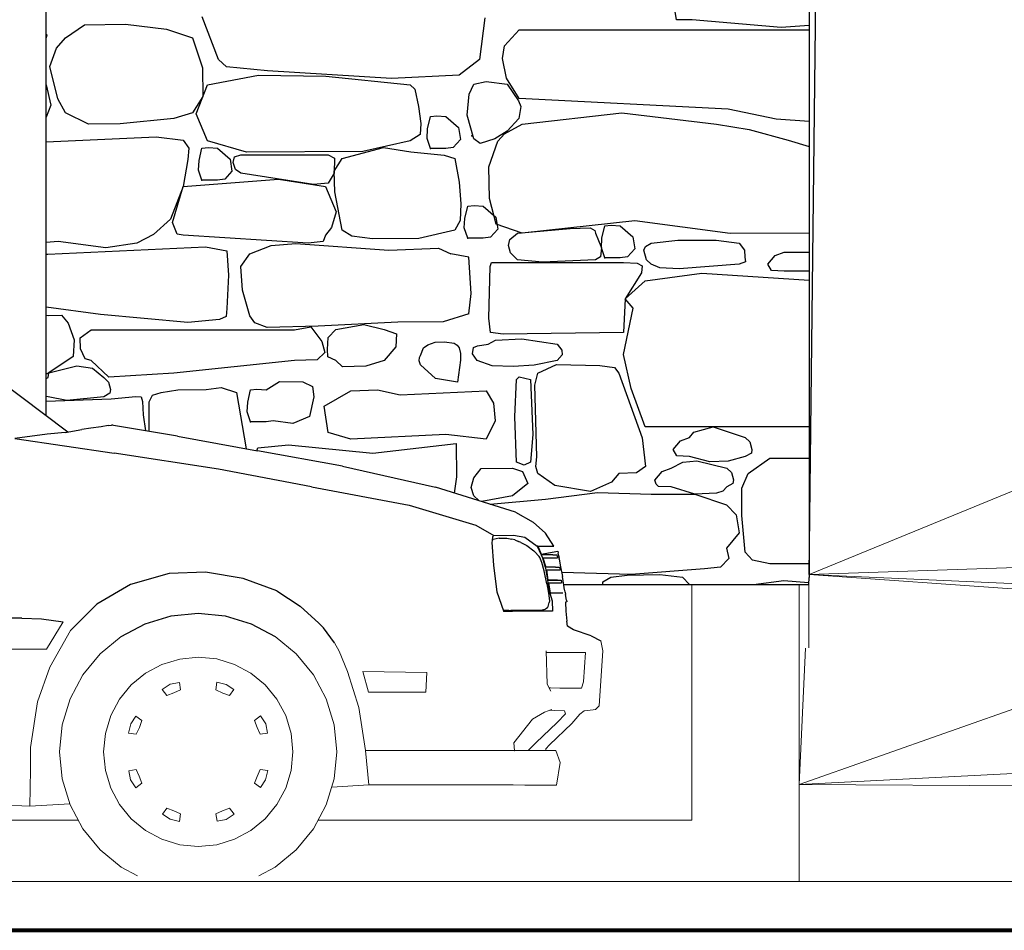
# Model space of a CAD drawing. Extents: x 169645 to 508157, y -5167 to 165945.
# Tile 119 of 130: x 206491 to 208509, y 144243 to 146110. Entities that reach past the tile are written whole.
import ezdxf

# ---------------------------------------------------------------- set-up
doc = ezdxf.new("R2010")
doc.units = 0
doc.header["$MEASUREMENT"] = 0
for name, color, linetype in [('Environnement', 7, 'Continuous'), ('Maillage', 7, 'Continuous'), ('Murs  Pierre', 7, 'Continuous'), ('Trottoirs', 7, 'Continuous'), ('Voirie éxistante', 7, 'Continuous')]:
    doc.layers.add(name, color=color, linetype=linetype)

msp = doc.modelspace()

# ---------------------------------------------------------------- linework, layer by layer
at = {"layer": 'Environnement', "linetype": 'Continuous'}
for p, q in [((206589.1, 145264.7), (206416.7, 145393.8)), ((206657.5, 145275.4), (206636.7, 145272.8)), ((206671.6, 145278.1), (206657.5, 145275.4)), ((206671.6, 145278.1), (206678.8, 145279.1)), ((206813.8, 145256.1), (206678.8, 145279.1)), ((206681.6, 145278.6), (206678.8, 145279.1)), ((206546.6, 145260.5), (206480.5, 145251.5)), ((206583.5, 145263.7), (206546.6, 145260.5)), ((206583.5, 145263.7), (206618.2, 145269.7)), ((206636.7, 145272.8), (206618.2, 145269.7)), ((206813.8, 145256.1), (206977.7, 145226.3)), ((206480.5, 145251.5), (206683.9, 145221.4)), ((206898.3, 145188.4), (206683.9, 145221.4)), ((207152.2, 145194.9), (206977.7, 145226.3)), ((207152.2, 145194.9), (207342.9, 145151.5)), ((207088.3, 145152.3), (206898.3, 145188.4)), ((207088.3, 145152.3), (207288.5, 145114.7)), ((207506.8, 145100.7), (207342.9, 145151.5)), ((207288.5, 145114.7), (207425.5, 145073.9)), ((207506.8, 145100.7), (207542.9, 145079.7)), ((207425.5, 145073.9), (207462.6, 145052.8)), ((207568.4, 145057.2), (207542.9, 145079.7)), ((207462.6, 145052.8), (207502.5, 145053.4)), ((207502.5, 145053.4), (207525.9, 145049)), ((207585, 145030.9), (207568.4, 145057.2)), ((207459, 145038.1), (207459.5, 145042.6)), ((207462.5, 144991.5), (207459, 145038.1)), ((207459.5, 145042.6), (207460.3, 145050.6)), ((207459.7, 145044.5), (207460.9, 145044.7)), ((207460.3, 145050.6), (207462.6, 145052.8)), ((207473.3, 145047.2), (207460.9, 145044.7)), ((207473.3, 145047.2), (207484.6, 145047.3)), ((207484.6, 145047.3), (207488.9, 145047.3)), ((207488.9, 145047.3), (207499.2, 145044.9)), ((207505.3, 145043.5), (207499.2, 145044.9)), ((207505.3, 145043.5), (207513, 145040.6)), ((207518, 145038.2), (207513, 145040.6)), ((207518, 145038.2), (207529.7, 145032)), ((207525.9, 145049), (207551.4, 145030.9)), ((207529.7, 145032), (207544, 145021.4)), ((207544, 145021.4), (207545.7, 145019.9)), ((207555.1, 145009.4), (207545.7, 145019.9)), ((207551.4, 145030.9), (207559.3, 145012.8)), ((207552.3, 145030.9), (207551.4, 145030.9)), ((207552.3, 145030.9), (207579, 145030.9)), ((207552.3, 145030.9), (207560.3, 145012.8)), ((207559.5, 145014.7), (207593.7, 145020.7)), ((207583.4, 145012.8), (207560.3, 145012.8)), ((207579, 145030.9), (207585, 145030.9)), ((207583.4, 145012.8), (207591.3, 145012.7)), ((207593.7, 145020.7), (207594.4, 145016.7)), ((207595.4, 145010.7), (207594.4, 145016.7)), ((207556.4, 145007.4), (207555.1, 145009.4)), ((207561, 144997.2), (207556.4, 145007.4)), ((207559.3, 145012.8), (207561.8, 145007)), ((207565.3, 144980.3), (207561, 144997.2)), ((207561.8, 145007), (207567.7, 144988)), ((207562.7, 145007), (207584.7, 145007)), ((207562.7, 145007), (207568.6, 144988)), ((207584.7, 145007), (207592.8, 145007)), ((207591.3, 145012.7), (207592.8, 145007)), ((207595.4, 145010.7), (207595.6, 145009.7)), ((207595.8, 145008.8), (207595.6, 145009.7)), ((207595.8, 145008.8), (207596.4, 145005.4)), ((207596.5, 145004.3), (207596.4, 145005.4)), ((207596.5, 145004.3), (207599.3, 144988.5)), ((206797.1, 144974.9), (206717.4, 144952.4)), ((206871.2, 144977.7), (206797.1, 144974.9)), ((206948.7, 144964.5), (206871.2, 144977.7)), ((207469.5, 144936.8), (207462.5, 144991.5)), ((207570.9, 144953.7), (207565.3, 144980.3)), ((207567.7, 144988), (207569.1, 144982.1)), ((207588.8, 144988), (207568.6, 144988)), ((207569.1, 144982.1), (207572.2, 144961.2)), ((207570, 144982.1), (207589.8, 144982.1)), ((207570, 144982.1), (207573.1, 144961.2)), ((207588.8, 144988), (207597.2, 144988)), ((207589.8, 144982.1), (207598.3, 144982.1)), ((207597.2, 144988), (207598.3, 144982.1)), ((207599.3, 144988.5), (207602.8, 144968.5)), ((206717.4, 144952.4), (206649, 144911.9)), ((207017.7, 144939), (206948.7, 144964.5)), ((207570.9, 144953.7), (207574.4, 144934.7)), ((207572.2, 144961.2), (207573.2, 144955.3)), ((207593, 144961.2), (207573.1, 144961.2)), ((207573.1, 144961.2), (207600.5, 144961.2)), ((207576.8, 144934.5), (207573.2, 144955.3)), ((207574.1, 144955.3), (207577.8, 144934.5)), ((207574.1, 144955.3), (207601.2, 144955.3)), ((207600.5, 144961.2), (207601.2, 144955.3)), ((207605.9, 144951.1), (207602.8, 144968.5)), ((207605.7, 144952.4), (208088.1, 144952.4)), ((208088.1, 144952.4), (208108.1, 144952.4)), ((208108.1, 144952.4), (208108.3, 144952.4)), ((207017.7, 144939), (207065.7, 144907.6)), ((207483, 144897.3), (207469.5, 144936.8)), ((207574.4, 144934.7), (207576.2, 144918.6)), ((207576.8, 144934.5), (207581.6, 144918.4)), ((207597.1, 144934.5), (207577.8, 144934.5)), ((207603.9, 144934.5), (207597.1, 144934.5)), ((207607.5, 144941.6), (207605.9, 144951.1)), ((207607.5, 144941.6), (207607.6, 144941.2)), ((207608.5, 144936.3), (207607.7, 144940.8)), ((207608.5, 144936.3), (207609.3, 144931.7)), ((206649, 144911.9), (206595, 144857.8)), ((207573.7, 144906.8), (207576, 144915.2)), ((207576.2, 144918.6), (207576, 144915.2)), ((207581.6, 144918.4), (207582.4, 144897.4)), ((207612, 144916.4), (207608.9, 144915.9)), ((207608.9, 144915.9), (207609.7, 144897.4)), ((207611.3, 144920.4), (207609.3, 144931.7)), ((207611.3, 144920.4), (207612, 144916.4)), ((206800.9, 144887.9), (206856.4, 144893.4)), ((206856.4, 144893.4), (206911.8, 144888)), ((207103.7, 144872.7), (207065.7, 144907.6)), ((207484.9, 144898.9), (207482.5, 144898.9)), ((207483, 144897.3), (207500.7, 144897.3)), ((207493.1, 144898.9), (207484.9, 144898.9)), ((207493.1, 144898.9), (207497.5, 144898.9)), ((207506.8, 144898.9), (207497.5, 144898.9)), ((207510.7, 144897.3), (207500.7, 144897.3)), ((207515.7, 144898.9), (207506.8, 144898.9)), ((207552.9, 144897.3), (207510.7, 144897.3)), ((207524.3, 144898.9), (207515.7, 144898.9)), ((207533.5, 144898.9), (207524.3, 144898.9)), ((207543.5, 144898.9), (207533.5, 144898.9)), ((207551.9, 144898.9), (207543.5, 144898.9)), ((207558.8, 144898.9), (207551.9, 144898.9)), ((207582.4, 144897.4), (207552.9, 144897.3)), ((207563.9, 144900.1), (207558.8, 144898.9)), ((207563.9, 144900.1), (207569.2, 144902.3)), ((207572.6, 144904.5), (207569.2, 144902.3)), ((207572.6, 144904.5), (207573.7, 144906.8)), ((207609.7, 144897.4), (207612.1, 144876.8)), ((206494.8, 144883), (206474.1, 144882.9)), ((206494.8, 144883), (206535, 144881.6)), ((206535, 144881.6), (206579.7, 144875.8)), ((206698.5, 144845.5), (206747.6, 144871.7)), ((206747.6, 144871.7), (206800.9, 144887.9)), ((206911.8, 144888), (206965.1, 144871.8)), ((206965.1, 144871.8), (207014.3, 144845.5)), ((207113, 144863.3), (207103.7, 144872.7)), ((207613.5, 144866.7), (207612.1, 144876.8)), ((207135.6, 144832.5), (207113, 144863.3)), ((207625.6, 144859.2), (207613.5, 144866.7)), ((207661.8, 144847.3), (207625.6, 144859.2)), ((207661.8, 144847.3), (207681.3, 144836.8))]:
    msp.add_line(p, q, dxfattribs=at)
at = {"layer": 'Environnement', "linetype": 'Continuous', "lineweight": 20}
for p, q in [((207868.1, 144469.5), (207868.1, 144952.4)), ((208088.1, 144952.4), (208088.1, 144547.3)), ((208108.1, 144822.5), (208108.1, 144952.4)), ((206545.4, 144819.8), (206579.7, 144875.8)), ((206552.5, 144782.5), (206595, 144857.8)), ((206655.4, 144810.1), (206698.5, 144845.5)), ((207014.3, 144845.5), (207057.4, 144810.2)), ((207145.2, 144815.8), (207135.6, 144832.5)), ((207685.9, 144816.2), (207681.3, 144836.8)), ((206466.7, 144819.9), (206545.4, 144819.8)), ((207162.6, 144773.8), (207145.2, 144815.8)), ((207569.6, 144816.2), (207571.8, 144747.9)), ((207569.7, 144812.5), (207583.3, 144812.5)), ((207603.5, 144812.5), (207583.3, 144812.5)), ((207618.3, 144812.5), (207603.5, 144812.5)), ((207630.3, 144812.5), (207618.3, 144812.5)), ((207645, 144812.6), (207630.3, 144812.5)), ((207649.9, 144812.6), (207645, 144812.6)), ((207646.1, 144752.8), (207649.9, 144812.6)), ((207685.9, 144816.2), (207678.3, 144703.3)), ((206620.1, 144767), (206655.4, 144810.1)), ((206782.1, 144788.5), (206818.5, 144799.5)), ((206818.5, 144799.5), (206856.4, 144803.3)), ((206856.4, 144803.3), (206894.3, 144799.6)), ((206894.3, 144799.6), (206930.7, 144788.5)), ((207057.4, 144810.2), (207092.7, 144767.1)), ((206552.5, 144782.5), (206526.9, 144711.7)), ((206748.6, 144770.6), (206782.1, 144788.5)), ((206930.7, 144788.5), (206964.2, 144770.6)), ((207185.9, 144700.2), (207162.6, 144773.8)), ((207324.9, 144772.1), (207193.9, 144773.8)), ((207193.9, 144773.8), (207205.4, 144731.7)), ((207324.9, 144772.1), (207323.1, 144731.5)), ((206593.8, 144717.9), (206620.1, 144767)), ((206719.2, 144746.4), (206748.6, 144770.6)), ((206817.8, 144751.6), (206799.3, 144747.7)), ((206820.1, 144736.2), (206817.8, 144751.6)), ((206894.6, 144751.8), (206892.7, 144736.2)), ((206894.6, 144751.8), (206914, 144747.5)), ((206993.7, 144746.4), (206964.2, 144770.6)), ((207092.7, 144767.1), (207119, 144718)), ((207642, 144739.8), (207646.1, 144752.8)), ((206695, 144717), (206719.2, 144746.4)), ((206799.3, 144747.7), (206782.6, 144737)), ((206782.6, 144737), (206792.2, 144724.6)), ((206820.1, 144736.2), (206806.6, 144729.9)), ((206892.7, 144736.2), (206906.6, 144729.8)), ((206929.8, 144737.2), (206914, 144747.5)), ((206920.5, 144724.7), (206929.8, 144737.2)), ((207017.8, 144717.1), (206993.7, 144746.4)), ((207205.4, 144731.7), (207323.1, 144731.5)), ((207579.5, 144733.7), (207571.8, 144747.9)), ((207576.1, 144740.1), (207578.7, 144740.4)), ((207578.7, 144740.4), (207597.3, 144740)), ((207597.3, 144740), (207612.3, 144739.6)), ((207612.3, 144739.6), (207625.2, 144739.7)), ((207625.2, 144739.7), (207642, 144739.8)), ((206526.9, 144711.7), (206512.4, 144618.4)), ((206577.7, 144664.6), (206593.8, 144717.9)), ((206677.1, 144683.4), (206695, 144717)), ((206792.2, 144724.6), (206806.6, 144729.9)), ((206906.6, 144729.8), (206920.5, 144724.7)), ((207017.8, 144717.1), (207035.7, 144683.5)), ((207119, 144718), (207135.2, 144664.7)), ((207185.9, 144700.2), (207199, 144611.9)), ((207541.7, 144675.9), (207566.5, 144690.7)), ((207566.5, 144690.7), (207580.9, 144696.2)), ((207576.5, 144694.5), (207585.9, 144693.9)), ((207585.9, 144693.9), (207606.9, 144693.5)), ((207606.9, 144693.5), (207608.9, 144687.2)), ((207647.7, 144693.6), (207638.4, 144686.4)), ((207647.7, 144693.6), (207665.7, 144695)), ((207670.7, 144695.7), (207665.7, 144695)), ((207670.7, 144695.7), (207678.3, 144703.3)), ((206666.1, 144647), (206677.1, 144683.4)), ((206728.5, 144682.6), (206718.1, 144666.8)), ((206740.9, 144673.3), (206728.5, 144682.6)), ((206740.9, 144673.3), (206735.8, 144659.4)), ((206984.3, 144683), (206971.9, 144673.4)), ((206971.9, 144673.4), (206977.2, 144659)), ((206984.3, 144683), (206994.9, 144666.3)), ((207035.7, 144683.5), (207046.8, 144647.1)), ((207503.3, 144627.6), (207541.7, 144675.9)), ((207608.9, 144687.2), (207592.1, 144669.1)), ((207622.5, 144667), (207638.4, 144686.4)), ((206572.2, 144609.2), (206577.7, 144664.6)), ((206718.1, 144666.8), (206713.9, 144647.4)), ((206729.4, 144645.4), (206735.8, 144659.4)), ((206977.2, 144659), (206983.4, 144645.6)), ((206998.8, 144647.8), (206994.9, 144666.3)), ((207140.6, 144609.2), (207135.2, 144664.7)), ((207592.1, 144669.1), (207548.4, 144627.4)), ((207576.6, 144623.7), (207622.5, 144667)), ((206662.3, 144609.2), (206666.1, 144647)), ((206713.9, 144647.4), (206729.4, 144645.4)), ((206983.4, 144645.6), (206998.8, 144647.8)), ((207046.8, 144647.1), (207050.5, 144609.2)), ((206512.4, 144618.4), (206512.4, 144572.8)), ((207140.6, 144609.2), (207135.2, 144553.8)), ((207199, 144611.9), (207205.9, 144541.6)), ((207199, 144611.9), (207220.4, 144611.9)), ((207322.2, 144611.9), (207220.4, 144611.9)), ((207322.2, 144611.9), (207413.3, 144611.9)), ((207444.3, 144611.9), (207413.3, 144611.9)), ((207466.1, 144611.9), (207444.3, 144611.9)), ((207480.2, 144611.9), (207466.1, 144611.9)), ((207504.9, 144611.9), (207480.2, 144611.9)), ((207504.9, 144611.9), (207503.3, 144627.6)), ((207541, 144611.9), (207504.9, 144611.9)), ((207532.6, 144611.9), (207529.1, 144611.9)), ((207548.4, 144627.4), (207532.6, 144611.9)), ((207556.3, 144611.9), (207541, 144611.9)), ((207562.3, 144611.9), (207556.3, 144611.9)), ((207569, 144611.9), (207562.3, 144611.9)), ((207569, 144611.9), (207569.2, 144615.1)), ((207569, 144611.9), (207587.5, 144611.9)), ((207576.6, 144623.7), (207569.2, 144615.1)), ((207587.5, 144611.9), (207589.2, 144611.9)), ((207589.2, 144611.9), (207598.1, 144587.6)), ((206577.7, 144553.7), (206572.2, 144609.2)), ((206666.1, 144571.3), (206662.3, 144609.2)), ((207050.5, 144609.2), (207046.8, 144571.3)), ((206512.4, 144572.8), (206511.9, 144534.9)), ((206677.1, 144534.9), (206666.1, 144571.3)), ((206729.5, 144572.8), (206714, 144570.6)), ((206714, 144570.6), (206717.9, 144552.1)), ((206735.7, 144559.4), (206729.5, 144572.8)), ((206983.4, 144573), (206977, 144559)), ((206999, 144571), (206983.4, 144573)), ((206994.7, 144551.6), (206999, 144571)), ((207046.8, 144571.3), (207035.8, 144534.9)), ((207590.8, 144541.1), (207598.1, 144587.6)), ((206593.9, 144500.4), (206577.7, 144553.7)), ((206728.6, 144535.4), (206717.9, 144552.1)), ((206741, 144545), (206735.7, 144559.4)), ((206971.9, 144545.1), (206977, 144559)), ((206984.4, 144535.8), (206994.7, 144551.6)), ((207119, 144500.5), (207135.2, 144553.8)), ((206511.9, 144534.9), (206511.7, 144497.8)), ((206695.1, 144501.3), (206677.1, 144534.9)), ((206728.6, 144535.4), (206741, 144545)), ((206971.9, 144545.1), (206984.4, 144535.8)), ((207035.8, 144534.9), (207017.8, 144501.4)), ((207205.9, 144541.6), (207130, 144536.8)), ((207130.1, 144536.8), (207205.9, 144541.6)), ((207205.9, 144541.6), (207308.6, 144541.4)), ((207227.9, 144541.6), (207205.9, 144541.6)), ((207227.9, 144541.6), (207308.6, 144541.5)), ((207308.6, 144541.5), (207401.7, 144541.4)), ((207401.7, 144541.3), (207308.6, 144541.4)), ((207404.8, 144541.4), (207401.7, 144541.4)), ((207590.8, 144541.1), (207401.7, 144541.3)), ((207404.8, 144541.4), (207430.2, 144541.4)), ((207430.2, 144541.4), (207455.3, 144541.3)), ((207456, 144541.3), (207455.3, 144541.3)), ((207456.9, 144541.3), (207456, 144541.3)), ((207456.9, 144541.3), (207475.9, 144541.3)), ((207475.9, 144541.3), (207493.4, 144541.3)), ((207501.7, 144541.3), (207493.4, 144541.3)), ((207526.2, 144541.2), (207501.7, 144541.3)), ((207526.2, 144541.2), (207536.1, 144541.2)), ((207536.1, 144541.2), (207545, 144541.2)), ((207561.5, 144541.2), (207545, 144541.2)), ((207584.4, 144541.2), (207561.5, 144541.2)), ((207590.8, 144541.1), (207584.4, 144541.2)), ((206511.7, 144497.8), (206430.9, 144501.1)), ((206511.7, 144497.8), (206593.1, 144502.9)), ((206620.1, 144451.3), (206593.9, 144500.4)), ((206719.2, 144471.9), (206695.1, 144501.3)), ((206792.4, 144493.7), (206783, 144481.2)), ((206806.3, 144488.6), (206792.4, 144493.7)), ((206820.2, 144482.2), (206806.3, 144488.6)), ((206892.8, 144482.2), (206906.2, 144488.4)), ((206920.6, 144493.8), (206906.2, 144488.4)), ((206930.2, 144481.3), (206920.6, 144493.8)), ((207017.8, 144501.4), (206993.7, 144471.9)), ((207119, 144500.5), (207092.8, 144451.3)), ((206748.6, 144447.8), (206719.2, 144471.9)), ((206783, 144481.2), (206798.8, 144470.9)), ((206818.2, 144466.6), (206798.8, 144470.9)), ((206818.2, 144466.6), (206820.2, 144482.2)), ((206892.8, 144482.2), (206895, 144466.8)), ((206895, 144466.8), (206913.5, 144470.7)), ((206913.5, 144470.7), (206930.2, 144481.3)), ((206993.7, 144471.9), (206964.3, 144447.8)), ((206655.5, 144408.2), (206620.1, 144451.3)), ((206782.2, 144429.9), (206748.6, 144447.8)), ((206964.3, 144447.8), (206930.7, 144429.9)), ((207092.8, 144451.3), (207057.4, 144408.2)), ((206818.6, 144418.8), (206782.2, 144429.9)), ((206930.7, 144429.9), (206894.3, 144418.8)), ((206698.6, 144372.9), (206655.5, 144408.2)), ((206856.4, 144415.1), (206818.6, 144418.8)), ((206894.3, 144418.8), (206856.4, 144415.1)), ((207057.4, 144408.2), (207014.4, 144372.9)), ((206732, 144355), (206698.6, 144372.9)), ((207014.4, 144372.9), (206980.8, 144355))]:
    msp.add_line(p, q, dxfattribs=at)
at = {"layer": 'Environnement', "linetype": 'Continuous'}
msp.add_point((207483, 144897.3), dxfattribs=at)
at = {"layer": 'Environnement', "linetype": 'Continuous', "lineweight": 20}
for p in [(207504.9, 144611.9), (206593.1, 144502.9)]:
    msp.add_point(p, dxfattribs=at)
at = {"layer": 'Maillage', "linetype": 'Continuous'}
for p, q in [((208108.3, 144972.4), (208131.6, 146936.6)), ((208108, 144966.7), (208107.3, 144952.4))]:
    msp.add_line(p, q, dxfattribs=at)
at = {"layer": 'Maillage', "linetype": 'Continuous', "lineweight": 20}
for p, q in [((208108.3, 144972.4), (209109.4, 145383.3)), ((209109.4, 145007), (208108.3, 144972.4)), ((209109.4, 145007), (208108.3, 144972.4)), ((208108.3, 144972.4), (209109.4, 144929)), ((208108.3, 144972.4), (209109.4, 144902.4)), ((208108.3, 144972.4), (209109.4, 144929)), ((208108.3, 144972.4), (209109.4, 144902.4)), ((208087.9, 144542.4), (209109.4, 144902.4)), ((208087.9, 144542.4), (209109.4, 144902.4)), ((208101.1, 144821.9), (208087.9, 144542.4)), ((213087.6, 144799.3), (208087.9, 144542.4)), ((213087.6, 144799.3), (208087.9, 144542.4)), ((208087.9, 144542.4), (213087.6, 144513.9)), ((208087.9, 144542.4), (208087.9, 144343.4)), ((208087.9, 144542.4), (213087.6, 144513.9))]:
    msp.add_line(p, q, dxfattribs=at)
at = {"layer": 'Murs  Pierre', "linetype": 'Continuous'}
for p, q in [((206544.7, 145297.9), (206544.7, 148122.4)), ((208108.3, 148122.4), (208108.3, 144966.7)), ((207836.8, 146109.6), (207828.5, 146158.3)), ((206897.7, 146028.4), (206864.7, 146115.8)), ((207444.2, 146113.8), (207432.8, 146028.3)), ((207868.6, 146109.6), (207836.8, 146109.6)), ((208051.2, 146094.2), (207868.6, 146109.6)), ((206584.8, 146072.6), (206623.1, 146099.2)), ((206623.1, 146099.2), (206707.5, 146100.8)), ((206707.5, 146100.8), (206791.6, 146090.6)), ((206791.6, 146090.6), (206844.9, 146072.6)), ((207484.4, 146056.1), (207514.1, 146089.1)), ((207514.1, 146089.1), (208108.3, 146089.1)), ((208108.3, 146097.9), (208051.2, 146094.2)), ((206544.7, 146080.4), (206546.4, 146078.7)), ((206546.4, 146078.7), (206544.7, 146072.5)), ((206566.1, 146051.3), (206584.8, 146072.6)), ((206844.9, 146072.6), (206865.3, 146011.1)), ((206552.5, 146013.9), (206566.1, 146051.3)), ((207479.8, 146030.3), (207484.4, 146056.1)), ((206914.5, 146013.4), (206897.7, 146028.4)), ((207432.8, 146028.3), (207391.4, 145996.5)), ((207488.4, 145990.1), (207479.8, 146030.3)), ((206568.9, 145947.8), (206552.5, 146013.9)), ((206865.3, 146011.1), (206865.9, 145952.8)), ((206998.4, 146005.3), (206914.5, 146013.4)), ((207252.3, 145989.6), (206998.4, 146005.3)), ((206875.2, 145976.2), (206979.9, 145996)), ((206979.9, 145996), (207117.9, 145994)), ((207117.9, 145994), (207291.1, 145976.2)), ((207391.4, 145996.5), (207252.3, 145989.6)), ((207421.1, 145977.5), (207446.8, 145983.3)), ((207446.8, 145983.3), (207490, 145977.5)), ((207514.1, 145948.5), (207488.4, 145990.1)), ((206544.7, 145976.5), (206554.5, 145935)), ((206852.3, 145916.9), (206875.2, 145976.2)), ((207291.1, 145976.2), (207300.7, 145967.7)), ((207300.7, 145967.7), (207308.1, 145932.3)), ((207411.6, 145957), (207421.1, 145977.5)), ((207490, 145977.5), (207512.9, 145943.3)), ((206584.8, 145918.8), (206568.9, 145947.8)), ((206865.9, 145952.8), (206844.9, 145918.8)), ((207407.8, 145914.3), (207411.6, 145957)), ((207512.9, 145943.3), (207517.8, 145932)), ((207942.3, 145926.2), (207514.1, 145948.5)), ((206554.5, 145935), (206544.7, 145910)), ((207308.1, 145932.3), (207313, 145897)), ((207517.8, 145932), (207513.9, 145907.3)), ((208040.9, 145906.2), (207942.3, 145926.2)), ((206631.7, 145895.5), (206584.8, 145918.8)), ((206806.3, 145907.4), (206696.2, 145896.3)), ((206844.9, 145918.8), (206806.3, 145907.4)), ((206875.2, 145861.4), (206852.3, 145916.9)), ((207326.7, 145886.2), (207332.5, 145911.2)), ((207332.5, 145911.2), (207345.7, 145912.8)), ((207345.7, 145912.8), (207364.2, 145911.2)), ((207364.2, 145911.2), (207390.2, 145888.6)), ((207421.1, 145865.9), (207407.8, 145914.3)), ((207513.9, 145907.3), (207489.7, 145881.2)), ((207520.7, 145895.7), (207724.7, 145918.8)), ((207724.7, 145918.8), (207918.8, 145895.7)), ((208108.3, 145901.1), (208040.9, 145906.2)), ((206696.2, 145896.3), (206631.7, 145895.5)), ((207313, 145897), (207311.2, 145874.7)), ((207325.5, 145866.5), (207326.7, 145886.2)), ((207390.2, 145888.6), (207393.9, 145864.1)), ((207489.7, 145881.2), (207464.4, 145865.9)), ((207484.4, 145875.9), (207520.7, 145895.7)), ((207918.8, 145895.7), (207985.4, 145885.1)), ((207985.4, 145885.1), (208065.3, 145863.3)), ((206544.7, 145859.8), (206770.2, 145869.5)), ((206770.2, 145869.5), (206825.7, 145862.7)), ((206825.7, 145862.7), (206837.1, 145846.5)), ((206955.3, 145838.6), (206875.2, 145861.4)), ((207291.1, 145861.4), (207194.1, 145839.7)), ((207311.2, 145874.7), (207291.1, 145861.4)), ((207332.5, 145845.9), (207325.5, 145866.5)), ((207393.9, 145864.1), (207379.2, 145847.8)), ((207434.3, 145856), (207421.1, 145865.9)), ((207464.4, 145865.9), (207434.3, 145856)), ((207452.1, 145808.6), (207470.6, 145860.7)), ((207470.6, 145860.7), (207484.4, 145875.9)), ((208065.3, 145863.3), (208108.3, 145850)), ((206837.1, 145846.5), (206835.3, 145823.2)), ((206858.3, 145821.3), (206864, 145846.3)), ((206864, 145846.3), (206877.3, 145848)), ((206877.3, 145848), (206895.7, 145846.3)), ((206895.7, 145846.3), (206921.7, 145823.7)), ((207151.8, 145825.7), (207236.5, 145848)), ((207236.5, 145848), (207292.5, 145838.8)), ((207364.2, 145845.9), (207332.5, 145845.9)), ((207379.2, 145847.8), (207364.2, 145845.9)), ((206835.3, 145823.2), (206825.4, 145768.3)), ((206857, 145801.6), (206858.3, 145821.3)), ((206921.7, 145823.7), (206925.4, 145799.2)), ((206928.2, 145817.4), (206930.5, 145829)), ((206930.5, 145829), (206943.5, 145833.1)), ((206943.5, 145833.1), (207122.9, 145833.1)), ((207194.1, 145839.7), (206955.3, 145838.6)), ((207122.9, 145833.1), (207135.6, 145826.1)), ((207135.6, 145826.1), (207135.1, 145795.1)), ((207135.3, 145799.1), (207151.8, 145825.7)), ((207292.5, 145838.8), (207360.7, 145832.1)), ((207360.7, 145832.1), (207382.2, 145825.7)), ((207382.2, 145825.7), (207391.5, 145777)), ((206864, 145781), (206857, 145801.6)), ((206933.2, 145802.8), (206928.2, 145817.4)), ((206943.5, 145795.2), (206933.2, 145802.8)), ((207453.4, 145743.2), (207452.1, 145808.6)), ((206825.4, 145768.3), (207021.1, 145783.1)), ((206895.7, 145781), (206864, 145781)), ((206910.7, 145782.9), (206895.7, 145781)), ((206925.4, 145799.2), (206910.7, 145782.9)), ((207093, 145772.3), (206943.5, 145795.2)), ((207021.1, 145783.1), (207117.5, 145768.3)), ((207135.1, 145795.1), (207122.9, 145775.1)), ((207136.2, 145757.2), (207135.3, 145799.1)), ((206825.4, 145768.3), (206799.4, 145700.8)), ((206803.5, 145693.9), (206825.4, 145768.3)), ((207122.9, 145775.1), (207093, 145772.3)), ((207117.5, 145768.3), (207139.5, 145716)), ((207391.5, 145777), (207394.6, 145732.3)), ((207151.8, 145678.5), (207136.2, 145757.2)), ((207467.3, 145691.1), (207453.4, 145743.2)), ((207394.6, 145732.3), (207393.1, 145698.6)), ((207403.1, 145702.6), (207408.8, 145727.7)), ((207408.8, 145727.7), (207422.1, 145729.3)), ((207422.1, 145729.3), (207440.5, 145727.7)), ((207440.5, 145727.7), (207466.6, 145705)), ((206799.4, 145700.8), (206765, 145669.9)), ((207139.5, 145716), (207129.7, 145683.9)), ((207401.8, 145683), (207403.1, 145702.6)), ((207466.6, 145705), (207470.2, 145680.5)), ((206813.1, 145670.3), (206803.5, 145693.9)), ((207129.7, 145683.9), (207117.5, 145668)), ((207393.1, 145698.6), (207382.2, 145678.5)), ((207408.8, 145662.3), (207401.8, 145683)), ((207470.2, 145680.5), (207455.5, 145664.2)), ((207520.7, 145672.6), (207467.3, 145691.1)), ((207510.6, 145672.6), (207618.7, 145681.7)), ((207751.1, 145697.7), (207520.7, 145672.6)), ((207618.7, 145681.7), (207659.5, 145683.4)), ((207659.5, 145683.4), (207669.1, 145677.9)), ((207683.9, 145662.1), (207689.7, 145687.2)), ((207689.7, 145687.2), (207702.9, 145688.8)), ((207702.9, 145688.8), (207721.4, 145687.2)), ((207721.4, 145687.2), (207747.4, 145664.6)), ((207946.5, 145671.9), (207751.1, 145697.7)), ((206765, 145669.9), (206730.7, 145652.1)), ((206825.4, 145668), (206813.1, 145670.3)), ((207081.8, 145651.8), (206825.4, 145668)), ((207117.5, 145668), (207112.3, 145655.1)), ((207171.4, 145666.3), (207151.8, 145678.5)), ((207213.5, 145660.5), (207171.4, 145666.3)), ((207308.5, 145661.4), (207213.5, 145660.5)), ((207382.2, 145678.5), (207308.5, 145661.4)), ((207440.5, 145662.3), (207408.8, 145662.3)), ((207455.5, 145664.2), (207440.5, 145662.3)), ((207492.1, 145647), (207495.2, 145659.3)), ((207495.2, 145659.3), (207510.6, 145672.6)), ((207669.1, 145677.9), (207670.9, 145672.6)), ((207670.9, 145672.6), (207682.7, 145642.5)), ((207682.7, 145642.5), (207683.9, 145662.1)), ((207747.4, 145664.6), (207751.1, 145640)), ((208108.3, 145672.4), (207946.5, 145671.9)), ((206569.4, 145655.1), (206544.7, 145653.4)), ((206548.5, 145629.4), (206871.1, 145644.4)), ((206666.9, 145642.5), (206569.4, 145655.1)), ((206730.7, 145652.1), (206666.9, 145642.5)), ((206871.1, 145644.4), (206914.8, 145636.3)), ((206962.4, 145630.3), (207006.2, 145647.1)), ((207006.2, 145647.1), (207056.3, 145651.1)), ((207056.3, 145651.1), (207247.2, 145637.5)), ((207112.3, 145655.1), (207081.8, 145651.8)), ((207247.2, 145637.5), (207349.1, 145641.5)), ((207349.1, 145641.5), (207374.3, 145630.3)), ((207496.3, 145632.1), (207492.1, 145647)), ((207682.7, 145642.5), (207681.1, 145623.5)), ((207689.7, 145621.8), (207682.7, 145642.5)), ((207751.1, 145640), (207736.4, 145623.8)), ((207769.6, 145637.6), (207773.1, 145645.3)), ((207773.1, 145645.3), (207784.8, 145651.7)), ((207784.8, 145651.7), (207839.4, 145657.9)), ((207839.4, 145657.9), (207880.3, 145658.2)), ((207880.3, 145658.2), (207917.8, 145658)), ((207917.8, 145658), (207965, 145651.7)), ((207965, 145651.7), (207976.1, 145637.2)), ((206544.7, 145629.5), (206548.5, 145629.4)), ((206914.8, 145636.3), (206918.7, 145586.4)), ((206943.5, 145604), (206962.4, 145630.3)), ((207410.9, 145623.3), (207374.3, 145630.3)), ((207416, 145548.9), (207410.9, 145623.3)), ((207510.6, 145617.7), (207496.3, 145632.1)), ((207681.1, 145623.5), (207670.9, 145617.7)), ((207721.4, 145621.8), (207689.7, 145621.8)), ((207736.4, 145623.8), (207721.4, 145621.8)), ((207774.9, 145617.7), (207769.6, 145637.6)), ((207976.1, 145637.2), (207976.6, 145623.3)), ((207976.6, 145623.3), (207978.3, 145613.4)), ((208024.2, 145608.5), (208038.9, 145626.6)), ((208038.9, 145626.6), (208057.4, 145633.6)), ((208057.4, 145633.6), (208108.3, 145633.6)), ((206946.9, 145555.2), (206943.5, 145604)), ((207452, 145498.4), (207454.6, 145604.1)), ((207454.6, 145604.1), (207457.4, 145612.5)), ((207457.4, 145612.5), (207728, 145612.5)), ((207562.3, 145613), (207510.6, 145617.7)), ((207670.9, 145617.7), (207562.3, 145613)), ((207728, 145612.5), (207755.8, 145611.1)), ((207755.8, 145611.1), (207766.1, 145605.7)), ((207766.1, 145605.7), (207765.3, 145591)), ((207784.8, 145608.5), (207774.9, 145617.7)), ((207802.7, 145601.1), (207784.8, 145608.5)), ((207842.1, 145599.5), (207802.7, 145601.1)), ((207965, 145608.5), (207842.1, 145599.5)), ((207978.3, 145613.4), (207965, 145608.5)), ((208031.7, 145595.6), (208024.2, 145608.5)), ((206918.7, 145586.4), (206914.8, 145518.1)), ((207765.3, 145591), (207731.8, 145537.8)), ((207772.2, 145574.9), (207888.4, 145590.1)), ((207888.4, 145590.1), (208108.3, 145575.9)), ((208057.4, 145594.7), (208031.7, 145595.6)), ((208108.3, 145594.7), (208057.4, 145594.7)), ((207731.8, 145537.8), (207772.2, 145574.9)), ((206962.4, 145502.9), (206946.9, 145555.2)), ((207410.9, 145507.3), (207416, 145548.9)), ((207731.8, 145537.8), (207728, 145468.6)), ((207747.8, 145518.3), (207731.8, 145537.8)), ((206656.2, 145505.8), (206544.7, 145520.8)), ((206914.8, 145518.1), (206913.5, 145501.8)), ((207728.2, 145423.9), (207747.8, 145518.3)), ((206544.7, 145504.2), (206550.5, 145503.6)), ((206550.5, 145503.6), (206576.1, 145504.5)), ((206576.1, 145504.5), (206589.6, 145487.7)), ((206834.9, 145488.9), (206656.2, 145505.8)), ((206913.5, 145501.8), (206900, 145495.3)), ((206972.7, 145488.3), (206962.4, 145502.9)), ((207410.9, 145507.3), (207358.7, 145490.8)), ((207455.2, 145468.6), (207452, 145498.4)), ((206589.6, 145487.7), (206601.9, 145453.9)), ((206900, 145495.3), (206834.9, 145488.9)), ((206998.1, 145478.7), (206972.7, 145488.3)), ((207102.3, 145481.9), (206998.1, 145478.7)), ((207053.5, 145473.9), (207087.6, 145480.7)), ((207087.6, 145480.7), (207109.6, 145450.2)), ((207265.3, 145489.9), (207102.3, 145481.9)), ((207138.6, 145475.2), (207195.7, 145485)), ((207195.7, 145485), (207237.6, 145475.2)), ((207358.7, 145490.8), (207265.3, 145489.9)), ((206614.7, 145457.9), (206636.9, 145473.9)), ((206615.4, 145435.5), (206614.7, 145457.9)), ((206636.9, 145473.9), (207053.5, 145473.9)), ((207121.2, 145434.1), (207123, 145458.2)), ((207123, 145458.2), (207138.6, 145475.2)), ((207237.6, 145475.2), (207262.6, 145466)), ((207262.6, 145466), (207261.5, 145439.3)), ((207481.4, 145465.4), (207455.2, 145468.6)), ((207728, 145468.6), (207481.4, 145465.4)), ((206601.9, 145453.9), (206600, 145419.3)), ((207109.6, 145450.2), (207116.3, 145427.7)), ((207261.5, 145439.3), (207237.6, 145411.2)), ((207311.7, 145421.8), (207318, 145437.2)), ((207318, 145437.2), (207327, 145443.8)), ((207327, 145443.8), (207342.1, 145449)), ((207342.1, 145449), (207361.4, 145449.3)), ((207361.4, 145449.3), (207381.1, 145446.6)), ((207381.1, 145446.6), (207387, 145443)), ((207387, 145443), (207391, 145437.2)), ((207391, 145437.2), (207393.7, 145425.5)), ((207418.3, 145425.3), (207420.9, 145437.9)), ((207420.9, 145437.9), (207428.7, 145441.2)), ((207428.7, 145441.2), (207450.9, 145444.9)), ((207450.9, 145444.9), (207466, 145453.1)), ((207466, 145453.1), (207519.5, 145456)), ((207519.5, 145456), (207592, 145444.9)), ((207592, 145444.9), (207601.5, 145432.7)), ((206600, 145419.3), (206550.5, 145385.9)), ((206624.6, 145415), (206615.4, 145435.5)), ((207116.3, 145427.7), (207100.5, 145412.7)), ((207122.3, 145419), (207121.2, 145434.1)), ((207138.6, 145411.2), (207122.3, 145419)), ((207309.4, 145410.7), (207310.1, 145417.5)), ((207310.1, 145417.5), (207311.7, 145421.8)), ((207393.7, 145425.5), (207394, 145411.9)), ((207428.3, 145411.2), (207418.3, 145425.3)), ((207602.6, 145423), (207592, 145411.2)), ((207601.5, 145432.7), (207602.6, 145423)), ((207743.7, 145354.2), (207728.2, 145423.9)), ((206550.5, 145385.9), (206608, 145400.6)), ((206608, 145400.6), (206640, 145395.3)), ((206636.9, 145411.2), (206624.6, 145415)), ((206673.3, 145377.3), (206636.9, 145411.2)), ((207053.5, 145411.2), (206806.4, 145385.3)), ((207100.5, 145412.7), (207053.5, 145411.2)), ((207152.2, 145398.2), (207138.6, 145411.2)), ((207199.7, 145399.4), (207152.2, 145398.2)), ((207237.6, 145411.2), (207199.7, 145399.4)), ((207312.1, 145402.4), (207309.4, 145410.7)), ((207342.7, 145374.6), (207312.1, 145402.4)), ((207394, 145411.9), (207387.6, 145367.2)), ((207458.6, 145400.6), (207428.3, 145411.2)), ((207502.1, 145398.8), (207458.6, 145400.6)), ((207545, 145401.9), (207502.1, 145398.8)), ((207592, 145411.2), (207545, 145401.9)), ((207552.4, 145385.4), (207590.8, 145403.4)), ((207590.8, 145403.4), (207679.3, 145400.9)), ((207679.3, 145400.9), (207709.9, 145397.3)), ((207709.9, 145397.3), (207718.8, 145385.4)), ((206550.5, 145385.9), (206544.7, 145383.1)), ((206544.7, 145374.6), (206548.7, 145376.2)), ((206548.7, 145376.2), (206550.5, 145385.9)), ((206640, 145395.3), (206662.9, 145376.2)), ((206662.9, 145376.2), (206672.5, 145366.9)), ((206806.4, 145385.3), (206673.3, 145377.3)), ((207508.5, 145372.6), (207514.1, 145377.9)), ((207514.1, 145377.9), (207537.7, 145372.6)), ((207546.4, 145360.6), (207552.4, 145385.4)), ((207718.8, 145385.4), (207766.3, 145252.7)), ((206672.5, 145366.9), (206676.5, 145351.6)), ((206873, 145352.1), (206903.4, 145355.9)), ((206903.4, 145355.9), (206934.6, 145345.8)), ((206995.4, 145351.1), (207022.8, 145368)), ((207022.8, 145368), (207071, 145367.3)), ((207071, 145367.3), (207091, 145358.1)), ((207091, 145358.1), (207093.6, 145337.2)), ((207387.9, 145367.2), (207342.7, 145374.6)), ((207505.7, 145296.1), (207508.5, 145372.6)), ((207537.7, 145372.6), (207542.4, 145259.5)), ((207550.2, 145213.6), (207546.4, 145360.6)), ((206548.7, 145337.2), (206544.7, 145337.4)), ((206586.9, 145329.7), (206548.7, 145337.2)), ((206662.9, 145337.2), (206586.9, 145329.7)), ((206675.5, 145344.2), (206662.9, 145337.2)), ((206676.5, 145351.6), (206675.5, 145344.2)), ((206678.2, 145332.9), (206728.6, 145337.4)), ((206728.6, 145337.4), (206739.3, 145337.1)), ((206739.3, 145337.1), (206742.4, 145327.3)), ((206756.1, 145326.7), (206762.9, 145340.5)), ((206762.9, 145340.5), (206780.8, 145345.8)), ((206780.8, 145345.8), (206814.4, 145351.4)), ((206814.4, 145351.4), (206873, 145352.1)), ((206934.6, 145345.8), (206954.5, 145230.5)), ((206957.9, 145326.1), (206963.7, 145351.1)), ((206963.7, 145351.1), (206976.9, 145352.7)), ((206976.9, 145352.7), (206995.4, 145351.1)), ((207093.6, 145337.2), (207084.3, 145296.4)), ((207114.9, 145317.8), (207169.4, 145349.5)), ((207169.4, 145349.5), (207223.6, 145351.5)), ((207223.6, 145351.5), (207270.3, 145340.8)), ((207270.3, 145340.8), (207446.8, 145349.5)), ((207446.8, 145349.5), (207461.5, 145323.8)), ((207772.2, 145275.2), (207743.7, 145354.2)), ((206544.7, 145328.1), (206678.2, 145332.9)), ((206742.4, 145327.3), (206743.9, 145300.3)), ((206755.6, 145266), (206756.1, 145326.7)), ((206956.7, 145306.4), (206957.9, 145326.1)), ((207123, 145263.9), (207114.9, 145317.8)), ((207461.5, 145323.8), (207464.8, 145287.9)), ((206743.9, 145300.3), (206748.4, 145267.2)), ((206963.7, 145285.8), (206956.7, 145306.4)), ((207084.3, 145296.4), (207050.4, 145282.4)), ((207508.5, 145202.8), (207505.7, 145296.1)), ((206995.4, 145285.8), (206963.7, 145285.8)), ((207010.4, 145287.7), (206995.4, 145285.8)), ((207050.4, 145282.4), (207010.4, 145287.7)), ((207464.8, 145287.9), (207446.8, 145250.1)), ((208108.3, 145275.2), (207772.2, 145275.2)), ((207169.4, 145250.1), (207123, 145263.9)), ((207363.8, 145259.4), (207169.4, 145250.1)), ((207446.8, 145250.1), (207363.8, 145259.4)), ((207542.4, 145259.5), (207537.7, 145202.8)), ((207863.3, 145253.7), (207872.3, 145264.7)), ((207872.3, 145264.7), (207912, 145275.1)), ((207912, 145275.1), (207977.5, 145253.7)), ((206978.6, 145232.3), (207041.5, 145238.4)), ((207041.5, 145238.4), (207214.5, 145221.4)), ((207214.5, 145221.4), (207385.1, 145241.1)), ((207385.1, 145241.1), (207386, 145172.7)), ((207766.3, 145252.7), (207772.9, 145194.3)), ((207830.2, 145228.6), (207844.9, 145246.7)), ((207844.9, 145246.7), (207863.3, 145253.7)), ((207977.5, 145253.7), (207987, 145244.5)), ((207987, 145244.5), (207991.1, 145229.2)), ((206976.5, 145226.5), (206978.6, 145232.3)), ((207837.6, 145215.7), (207830.2, 145228.6)), ((207863.3, 145214.8), (207837.6, 145215.7)), ((207904.7, 145203.9), (207863.3, 145214.8)), ((207977.5, 145214.8), (207942.8, 145205.3)), ((207990.1, 145221.7), (207977.5, 145214.8)), ((207991.1, 145229.2), (207990.1, 145221.7)), ((207524.4, 145196.6), (207508.5, 145202.8)), ((207537.7, 145202.8), (207524.4, 145196.6)), ((207548.2, 145193.9), (207550.2, 145213.6)), ((207825.7, 145191), (207849.4, 145202.7)), ((207849.4, 145202.7), (207878.6, 145205.9)), ((207878.6, 145205.9), (207939.9, 145191)), ((207942.8, 145205.3), (207904.7, 145203.9)), ((207983.6, 145179.8), (208027.7, 145211.2)), ((208027.7, 145211.2), (208108.3, 145211.2)), ((207421.1, 145170.9), (207436.4, 145189.9)), ((207436.4, 145189.9), (207500.3, 145190.9)), ((207500.3, 145190.9), (207520.8, 145183.9)), ((207520.8, 145183.9), (207531.7, 145159.3)), ((207552.4, 145179.5), (207548.2, 145193.9)), ((207587.2, 145155.3), (207552.4, 145179.5)), ((207718.8, 145179.5), (207703.5, 145161.8)), ((207754.4, 145180.8), (207718.8, 145179.5)), ((207772.9, 145194.3), (207754.4, 145180.8)), ((207792.5, 145165.9), (207807.2, 145184)), ((207807.2, 145184), (207825.7, 145191)), ((207939.9, 145191), (207949.4, 145181.8)), ((207949.4, 145181.8), (207953.4, 145166.5)), ((207970.5, 145149.4), (207983.6, 145179.8)), ((207386, 145172.7), (207381, 145139.7)), ((207415.7, 145150.8), (207421.1, 145170.9)), ((207531.7, 145159.3), (207500.3, 145134)), ((207660.5, 145143), (207587.2, 145155.3)), ((207703.5, 145161.8), (207660.5, 145143)), ((207794.8, 145158.2), (207792.5, 145165.9)), ((207800, 145153), (207794.8, 145158.2)), ((207952.4, 145159), (207939.9, 145152.1)), ((207953.4, 145166.5), (207952.4, 145159)), ((207421.1, 145134), (207415.7, 145150.8)), ((207431.4, 145124.1), (207421.1, 145134)), ((207500.3, 145134), (207437.6, 145122.1)), ((207568.3, 145127.4), (207675.1, 145140.5)), ((207675.1, 145140.5), (207784.8, 145137.3)), ((207784.8, 145137.3), (207874.6, 145137.1)), ((207825.7, 145152.1), (207800, 145153)), ((207874.6, 145137.1), (207825.7, 145152.1)), ((207918.7, 145139.3), (207874.6, 145137.1)), ((207874.6, 145137.1), (207939.2, 145115.5)), ((207931.7, 145143.3), (207918.7, 145139.3)), ((207939.9, 145152.1), (207931.7, 145143.3)), ((207970.3, 145093.6), (207970.5, 145149.4)), ((207455.1, 145116.7), (207568.3, 145127.4)), ((207939.2, 145115.5), (207958.8, 145095.2)), ((207958.8, 145095.2), (207965, 145058.3)), ((207977.7, 145018.3), (207970.3, 145093.6)), ((207965, 145058.3), (207939.2, 145026.4)), ((207939.2, 145026.4), (207944.3, 145005.2)), ((207992.2, 145002.4), (207977.7, 145018.3)), ((207944.3, 145005.2), (207926.8, 144987.5)), ((208027.7, 144994.7), (207992.2, 145002.4)), ((208108.3, 144994.7), (208027.7, 144994.7)), ((207744.1, 144973), (207601.4, 144976.5)), ((207894, 144984.6), (207744.1, 144973)), ((207926.8, 144987.5), (207894, 144984.6)), ((207685.7, 144957.7), (207702, 144967.5)), ((207686, 144952.4), (207685.7, 144957.7)), ((207702, 144967.5), (207735.6, 144971.2)), ((207735.6, 144971.2), (207802.6, 144972.4)), ((207802.6, 144972.4), (207848.7, 144967.5)), ((207848.7, 144967.5), (207863.4, 144952.4)), ((207994.8, 144952.4), (208056.7, 144960.6)), ((208056.7, 144960.6), (208107.5, 144956.1))]:
    msp.add_line(p, q, dxfattribs=at)
for p in [(207417.1, 145872), (207332.5, 145845.9), (206864, 145781), (207408.8, 145662.3), (207689.7, 145621.8), (206963.7, 145285.8)]:
    msp.add_point(p, dxfattribs=at)
at = {"layer": 'Trottoirs', "linetype": 'Continuous', "lineweight": 20}
for p, q in [((206610.4, 144469.5), (204666.9, 144469.5)), ((207868.1, 144469.5), (207102.5, 144469.5)), ((175445.2, 144343.4), (213087.6, 144343.4))]:
    msp.add_line(p, q, dxfattribs=at)
at = {"layer": 'Voirie éxistante', "linetype": 'Continuous', "lineweight": 80}
msp.add_line((169645.2, 144243.4), (213087.6, 144243.4), dxfattribs=at)

doc.saveas('drawing.dxf')
